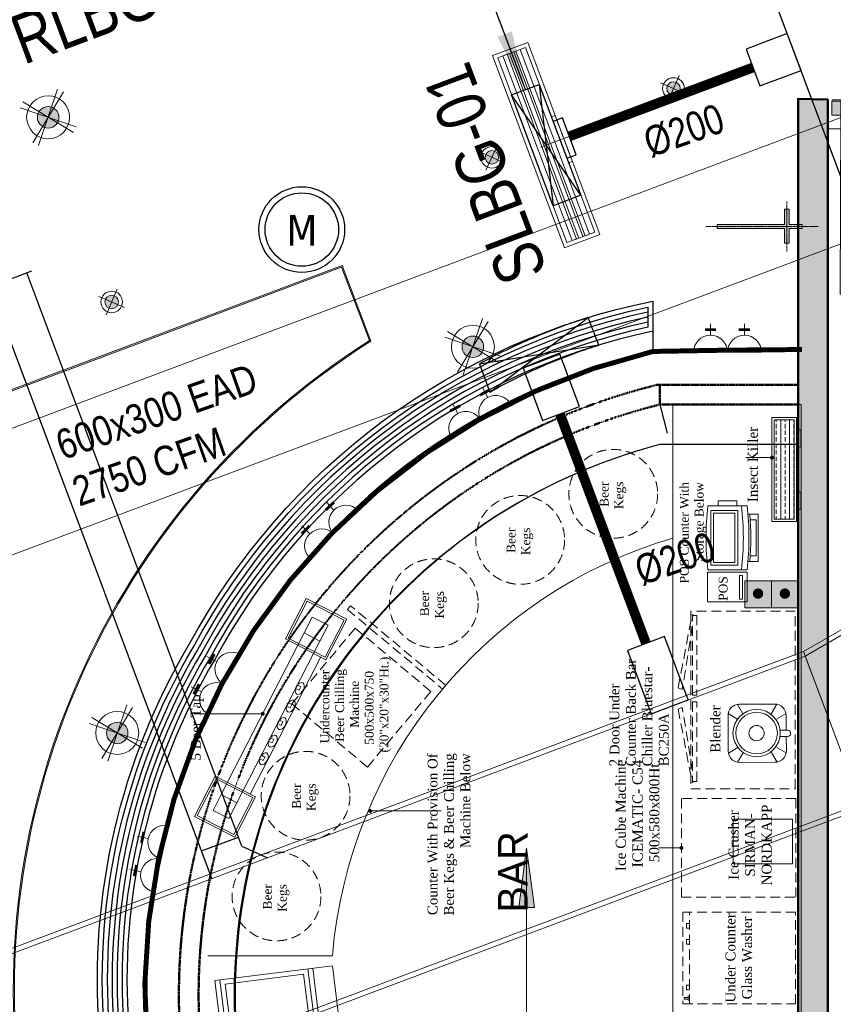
# Model space of a CAD drawing. Header units: millimetres. Extents: x -116878 to 389011, y -1241 to 103546.
# Tile 59 of 104: x 62478 to 66602, y 33737 to 38728. Entities that reach past the tile are written whole.
import ezdxf

# ---------------------------------------------------------------- set-up
doc = ezdxf.new("R2010")
doc.units = ezdxf.units.MM
doc.header["$MEASUREMENT"] = 0
doc.linetypes.add('( Hidden )', pattern=[0.375, 0.25, -0.125])
doc.linetypes.add('DASHED', pattern=[0.75, 0.5, -0.25])
doc.layers.get('0').update_dxf_attribs({"color": 252})
for name, color, linetype, lineweight in [('& Lighting (Ceiling)', 160, 'Continuous', 15), ('& Lighting (Walls)', 160, 'Continuous', 15), ('02_Elevation 00', 252, 'Continuous', 9), ('A - TEXT', 252, 'Continuous', 13), ('Design layout', 252, 'Continuous', 15), ('Dimensions', 252, 'Continuous', 9), ('door', 252, 'Continuous', 13), ('E Celing Lighting', 5, 'DASHED', 5), ('EQUIPMENT', 252, 'Continuous', 13), ('flooring 2', 252, 'Continuous', 0), ('Flooring 4', 252, 'Continuous', 0), ('Flooroing 3', 252, 'Continuous', 0), ('G-ANNO-TEXT', 7, 'Continuous', 5), ('M-HVAC-CDFF', 7, 'Continuous', 5), ('M-HVAC-DUCT', 7, 'Continuous', 15), ('M-HVAC-DUCT-IDEN', 7, 'Continuous', 13), ('MEPTEK-SAD', 6, 'Continuous', 30), ('MUSIC-SPEAKER', 6, 'Continuous', 25), ('Pendant Light', 160, 'Continuous', 15), ('PWR DATA POINT', 6, 'Continuous', 0), ('Speaker', 1, 'Continuous', 0), ('Spot LIGHT', 160, 'Continuous', 15), ('Wall New', 252, 'Continuous', 50)]:
    doc.layers.add(name, color=color, linetype=linetype, lineweight=lineweight)
for name, color, linetype in [('@ Electrical', 210, 'Continuous'), ('E Floor Lighting', 5, 'DASHED'), ('Electrical', 210, 'Continuous'), ('Equipment Name', 252, 'Continuous'), ('Flooring', 252, 'Continuous'), ('H Switches', 14, 'Continuous'), ('Layout', 252, 'Continuous'), ('MEPTEL LINEAR GRILL', 5, 'Continuous'), ('Wall', 252, 'Continuous')]:
    doc.layers.add(name, color=color, linetype=linetype)
doc.layers.add('MEPTEK-KE-DUCT', color=220, linetype='Continuous', lineweight=20, true_color=0xff00bf)
doc.styles.add('ARIAL', font='ARIALN.TTF')
doc.styles.add('Arial_1', font='arial.ttf', dxfattribs={"width": 0.8, "height": 250})
doc.styles.add('CKD_Dimension Text', font='BOOKOSI.TTF')
doc.styles.add('style12', font='BOOKOSI.TTF')
doc.styles.add('Tahoma', font='tahoma.ttf', dxfattribs={"height": 9})
doc.linetypes.add('ZIGZAG', pattern='A,0.0001,-0.2,[131,ltypeshp.shx,S=0.2,R=0,X=-0.2,Y=0],-0.4,[131,ltypeshp.shx,S=0.2,R=180,X=0.2,Y=0],-0.2', length=0.8001)
doc.dimstyles.new('TFS-Dim', dxfattribs={"dimtxt": 50, "dimasz": 20, "dimexe": 25, "dimexo": 25, "dimgap": 5, "dimtad": 0, "dimdec": 0, "dimzin": 0, "dimdsep": 46, "dimtxsty": 'style12', "dimcen": 0.09, "dimclrd": 8, "dimclre": 8, "dimadec": 0, "dimazin": 0, "dimtfac": 1, "dimtdec": 0, "dimtofl": 0, "dimtmove": 0, "dimatfit": 3, "dimldrblk": 'DOT', "dimfxl": 1, "dimtolj": 1, "dimtzin": 0, "dimlwd": -1, "dimlwe": -1, "dimarcsym": 0})

# ---------------------------------------------------------------- blocks, each defined once
blk = doc.blocks.new('zw$CED2')
at = {"layer": 'flooring 2', "transparency": 33554687}
h = blk.add_hatch(color=256, dxfattribs=at)
h.dxf.hatch_style = 1
h.paths.add_polyline_path([(-19583.2, -18086.6), (-17678.5, -17363.8, 0.437591), (-16499.9, -18639.6, 0.08215), (-16119.1, -18576.7), (-15183.3, -18196.7, 0.630086), (-14458.8, -16130.4), (-12041.2, -15224.5), (-10983.6, -14827.4), (-10838.5, -15210.1, 0.698607), (-9282, -22355.3), (-9282, -25507.4), (-15879.7, -27963.4)])
h.paths.add_polyline_path([(-19575.5, -18090.1), (-17685.2, -17372.7, 0.435223), (-16499.9, -18645.6, 0.082186), (-16117, -18582.3), (-15181.9, -18202.5, 0.62718), (-14447.9, -16132.8), (-12039.1, -15230.2), (-10987, -14835.1), (-10845.8, -15207.7, 0.697642), (-9288, -22360.6), (-9288, -25503.2), (-15876.2, -27955.7)], flags=16)
at = {"layer": 'Flooring'}
blk.add_lwpolyline([(-8673, -14624.5), (-8673, -15735.2), (-9375, -15735.2, 0.769197), (-9395, -21303.6), (-8673, -21303.6), (-8660.2, -22388.7)], format="xyb", dxfattribs=at)
at = {"layer": 'flooring 2', "transparency": 33554687}
for points in [[(-19583.2, -18086.6), (-17678.5, -17363.8, 0.437591), (-16499.9, -18639.6, 0.08215), (-16119.1, -18576.7), (-15183.3, -18196.7, 0.630086), (-14458.8, -16130.4), (-12041.2, -15224.5), (-10983.6, -14827.4), (-10838.5, -15210.1, 0.698607), (-9282, -22355.3), (-9282, -25507.4), (-15879.7, -27963.4)], [(-19575.5, -18090.1), (-17685.2, -17372.7, 0.435223), (-16499.9, -18645.6, 0.082186), (-16117, -18582.3), (-15181.9, -18202.5, 0.62718), (-14447.9, -16132.8), (-12039.1, -15230.2), (-10987, -14835.1), (-10845.8, -15207.7, 0.697642), (-9288, -22360.6), (-9288, -25503.2), (-15876.2, -27955.7)]]:
    blk.add_lwpolyline(points, format="xyb", close=True, dxfattribs=at)
at = {"layer": 'Flooring 4'}
blk.add_lwpolyline([(-4702.1, -14134.9), (-4702.1, -22937.2), (-8523, -22937.2), (-8523, -14134.9), (-7522.1, -14134.9), (-4702.1, -14134.9)], dxfattribs=at)
at = {"layer": 'Flooroing 3', "elevation": 0}
blk.add_lwpolyline([(-8673, -15735.2), (-9375, -15735.2, 0.771028), (-9395, -21303.6), (-8673, -21303.6), (-8673, -15735.2)], format="xyb", dxfattribs=at)
at = {"layer": 'Flooroing 3'}
blk.add_lwpolyline([(-8673, -21303.6), (-8673, -15735.2), (-9375, -15735.2, 0.769197), (-9395, -21303.6), (-8673, -21303.6)], format="xyb", close=True, dxfattribs=at)
blk = doc.blocks.new('common wall')
at = {"layer": 'Wall', "transparency": 33554687}
h = blk.add_hatch(dxfattribs=at)
h.set_pattern_fill('ANSI31', color=253, scale=0.03937)
h.set_pattern_definition([(45, (16320.20389, 379.2587976), (-0.003479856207, 0.003479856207), [])])
h.paths.add_polyline_path([(15937.48, 412.68), (15937.48, 418.59), (15787.05, 418.59), (15787.05, 771.04), (15781.14, 771.04), (15781.14, 412.68)])
at = {"layer": 'Wall'}
blk.add_lwpolyline([(15937.48, 412.68), (15937.48, 418.59), (15787.05, 418.59), (15787.05, 771.04), (15781.14, 771.04), (15781.14, 412.68)], close=True, dxfattribs=at)
blk = doc.blocks.new('d1')
h = blk.add_hatch(color=253)
h.dxf.hatch_style = 1
h.paths.add_polyline_path([(-1497.27, 8013.54), (-1499.83, 8013.54), (-1499.83, 8011.75), (-1497.27, 8011.75)])
h = blk.add_hatch(color=254)
h.dxf.hatch_style = 1
h.paths.add_polyline_path([(-1499.83, 7980.73), (-1532.59, 7980.73), (-1532.59, 7979.07), (-1499.83, 7979.07)])
h = blk.add_hatch(color=253)
h.dxf.hatch_style = 1
h.paths.add_polyline_path([(-1497.27, 7979.07), (-1499.83, 7979.07), (-1499.83, 7977.41), (-1497.27, 7977.41)])
at = {"layer": 'Design layout', "color": 14, "lineweight": 5}
for points in [[(-1499.83, 8013.54), (-1497.27, 8013.54), (-1497.27, 8011.75), (-1499.83, 8011.75)], [(-1499.83, 7980.73), (-1532.59, 7980.73), (-1532.59, 7979.07), (-1499.83, 7979.07)], [(-1499.83, 7979.07), (-1497.27, 7979.07), (-1497.27, 7977.41), (-1499.83, 7977.41)]]:
    blk.add_lwpolyline(points, close=True, dxfattribs=at)
at = {"layer": 'Dimensions', "ltscale": 25}
blk.add_arc((-1499.83, 7979.07), 32.69, 90, 177.086, dxfattribs=at)
blk = doc.blocks.new('ggdfgdgddgdgdg')
at = {"color": 14}
blk.add_line((13750.48, -345.5), (13733.44, -300.63), dxfattribs=at)
at = {"layer": 'door', "xscale": 1.328291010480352, "yscale": 1.328291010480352, "zscale": 1.328291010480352, "rotation": 20.78891818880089}
blk.add_blockref('d1', (19370.44, -9546.17), dxfattribs=at)
blk = doc.blocks.new('A$C68E25F39')
at = {"layer": 'EQUIPMENT', "color": 1, "lineweight": 5, "ltscale": 25}
blk.add_line((856.6, 303), (303.7, 856), dxfattribs=at)
for points in [[(162.6, 1040.2), (0, 877.5), (162.6, 714.9), (325.3, 877.5)], [(162.6, 1026), (14.1, 877.5), (162.6, 729), (311.1, 877.5)], [(162.6, 941.2), (99, 877.5), (162.6, 813.9), (226.3, 877.5)], [(226.3, 877.5), (162.6, 813.9), (813.9, 162.6), (877.5, 226.3)], [(431.2, 700.2), (417.4, 686.4), (403.6, 700.2), (417.4, 714)], [(501.9, 629.5), (488.1, 615.7), (474.3, 629.5), (488.1, 643.3)], [(572.6, 558.8), (558.8, 545), (545, 558.8), (558.8, 572.6)], [(629.5, 501.9), (615.7, 488.1), (629.5, 474.3), (643.3, 488.1)], [(700.2, 431.2), (686.4, 417.4), (700.2, 403.6), (714, 417.4)], [(1040.2, 162.6), (877.5, 0), (714.9, 162.6), (877.5, 325.3)], [(1026, 162.6), (877.5, 14.1), (729, 162.6), (877.5, 311.1)], [(941.2, 162.6), (877.5, 99), (813.9, 162.6), (877.5, 226.3)]]:
    blk.add_lwpolyline(points, close=True, dxfattribs=at)
at = {"layer": 'EQUIPMENT', "color": 1, "lineweight": 5, "ltscale": 25, "extrusion": (0, 0, -1)}
for centre in [(423.6, 706.4), (494.3, 635.7), (565, 565)]:
    blk.add_ellipse(centre, major_axis=(-23.2, 23.2), ratio=0.595238, start_param=3.141593, end_param=9.424778, dxfattribs=at)
at = {"layer": 'EQUIPMENT', "color": 1, "lineweight": 5, "ltscale": 25}
for centre in [(635.7, 494.3), (706.4, 423.6)]:
    blk.add_ellipse(centre, major_axis=(-23.2, 23.2), ratio=0.595238, dxfattribs=at)
blk = doc.blocks.new('A$C7E433A8D')
at = {"layer": 'EQUIPMENT', "color": 114}
for p, q in [((12, -1.7), (12, -200.3)), ((337.4, -200.3), (337.4, -1.7)), ((54.5, -204.6), (54.5, -256.1)), ((294.9, -204.6), (294.9, -256.1)), ((294.9, -256.1), (54.5, -256.1))]:
    blk.add_line(p, q, dxfattribs=at)
at = {"layer": 'EQUIPMENT'}
for points in [[(0, 0), (-150, 0), (-150, -200), (0, -200)], [(-16.3, -176.8), (-135.7, -176.8), (-135.7, -162.6), (-16.3, -162.6)]]:
    blk.add_lwpolyline(points, close=True, dxfattribs=at)
at = {"layer": 'EQUIPMENT', "color": 114}
for points in [[(35.6, -153), (313.8, -153), (313.8, -15.9), (35.6, -15.9)], [(49.8, -138.8), (299.6, -138.8), (299.6, -30.1), (49.8, -30.1)], [(337.4, -147.5), (362, -147.5), (362, -52.9), (337.4, -52.9)]]:
    blk.add_lwpolyline(points, close=True, dxfattribs=at)
blk.add_lwpolyline([(266.5, -216.6), (266.5, -246.6), (82.9, -246.6), (82.9, -216.6)], dxfattribs=at)
for centre, radius, start, end in [((174.7, -1397), 1404.7, 83.3484, 96.6516), ((174.7, 1223.3), 1404.7, 263.3484, 276.6516), ((174.7, 1195), 1404.7, 263.3484, 276.6516), ((174.7, 1407.6), 1626.8, 265.7642, 274.2358)]:
    blk.add_arc(centre, radius, start, end, dxfattribs=at)
blk = doc.blocks.new('G$C4D3D680C')
at = {"layer": 'EQUIPMENT', "color": 6, "lineweight": 5, "ltscale": 25}
for p, q in [((48.7, 295, 0), (76.5, 247, 0)), ((59.3, 295.9, 0), (238.1, 295.1, 0)), ((248.6, 294, 0), (220.3, 246.3, 0)), ((0, 59.3, 0), (0.9, 238.1, 0)), ((1.9, 248.6, 0), (49.1, 220.6, 0)), ((295, 247.2, 0), (247.5, 219.6, 0)), ((295.9, 236.6, 0), (295.6, 164, 0)), ((261.9, 164.1, 0), (298.6, 164, 0)), ((261.8, 132.9, 0), (298.4, 132.8, 0)), ((295.4, 132.8, 0), (295.1, 57.9, 0)), ((0.9, 48.7, 0), (48.4, 76.3, 0)), ((294, 47.3, 0), (246.8, 75.3, 0)), ((47.3, 1.9, 0), (75.6, 49.6, 0)), ((236.6, 0, 0), (57.9, 0.9, 0)), ((247.2, 0.9, 0), (219.4, 48.9, 0))]:
    blk.add_line(p, q, dxfattribs=at)
for radius in [119.8, 105.3, 38.6]:
    blk.add_circle((144.9, 147.3, 0), radius, dxfattribs=at)
for centre, radius, start, end in [((59, 237.8, 0), 58.1, 89.7227, 179.7227), ((237.8, 236.9, 0), 58.1, 359.7227, 89.7227), ((301.4, 148.4, 0), 15.9, 259.2374, 100.2081), ((58.1, 59, 0), 58.1, 179.7227, 269.7227), ((236.9, 58.1, 0), 58.1, 269.7227, 359.7227)]:
    blk.add_arc(centre, radius, start, end, dxfattribs=at)
blk = doc.blocks.new('_Dot')
at = {"color": 0, "linetype": 'ByBlock', "lineweight": -2}
blk.add_line((-0.5, 0), (-1, 0), dxfattribs=at)
at = {"color": 0, "linetype": 'ByBlock', "lineweight": 0, "const_width": 0.5}
blk.add_lwpolyline([(-0.25, 0, 1), (0.25, 0, 1)], format="xyb", close=True, dxfattribs=at)
blk = doc.blocks.new('A$C88f1f425')
at = {"layer": 'EQUIPMENT', "lineweight": 0}
for p, q in [((1050, 600), (50, 600)), ((50, 600), (50, 0)), ((450, 25), (450, 600)), ((1050, 0), (1050, 600)), ((1050, 500.1), (450, 500.1)), ((1050, 475.1), (450, 475.1)), ((1025, 450.1), (475, 450.1)), ((475, 50), (475, 450.1)), ((750, 50), (750, 450.1)), ((1025, 50), (1025, 450.1)), ((450, 375), (50, 375)), ((365, 315), (135, 315)), ((365, 315), (135, 315)), ((365, 315), (135, 315)), ((110, 290), (110, 99.9)), ((110, 290), (110, 99.9)), ((110, 290), (110, 99.9)), ((390, 100), (390, 290)), ((390, 100), (390, 290)), ((390, 100), (390, 290)), ((135, 74.9), (365, 75)), ((135, 74.9), (365, 75)), ((135, 74.9), (365, 75)), ((475, 50), (1025, 50)), ((1050, 25), (50, 25)), ((50, 0), (1050, 0))]:
    blk.add_line(p, q, dxfattribs=at)
for points in [[(225, 195), (175.4, 240.2)], [(270.1, 195), (319.8, 240.2)], [(225, 155.3), (175.4, 110.1)], [(270.1, 155.3), (319.8, 110.1)]]:
    blk.add_lwpolyline(points, dxfattribs=at)
blk.add_circle((247.6, 175.1), 12.3, dxfattribs=at)
for centre, start, end in [((135, 290), 90.0033, 180.0033), ((365, 290), 0.0033, 90.0033), ((365, 290), 0.0033, 90.0033), ((365, 290), 0.0033, 90.0033), ((135, 99.9), 180.0033, 270.0033), ((135, 99.9), 180.0033, 270.0033), ((135, 99.9), 180.0033, 270.0033), ((365, 99.9), 269.9967, 359.9967)]:
    blk.add_arc(centre, 25, start, end, dxfattribs=at)
blk = doc.blocks.new('A$C93fcc31e')
at = {"layer": 'EQUIPMENT', "true_color": 0xc7c8ca}
h = blk.add_hatch(dxfattribs=at)
h.set_pattern_fill('BRASS', color=9, scale=7, angle=90)
h.set_pattern_definition([(90, (-13558389.937, -2834435.93), (-44.45, 3e-15), []), (90, (-13558412.162, -2834435.93), (-44.45, 3e-15), [22.225, -11.1125])])
h.paths.add_polyline_path([(113.5, -11.4), (11.4, -11.4), (11.4, -515.6), (113.5, -515.6)])
at = {"layer": 'EQUIPMENT'}
for points in [[(124.9, 0), (0, 0), (0, -527), (124.9, -527)], [(113.5, -11.4), (11.4, -11.4), (11.4, -515.6), (113.5, -515.6)], [(124.9, -63.1), (146.4, -63.1), (146.4, -149.2), (124.9, -149.2)], [(124.9, -463.9), (146.4, -463.9), (146.4, -377.8), (124.9, -377.8)]]:
    blk.add_lwpolyline(points, close=True, dxfattribs=at)
blk = doc.blocks.new('Light01')
at = {"layer": 'Pendant Light', "lineweight": 5}
h = blk.add_hatch(color=160, dxfattribs=at)
h.dxf.hatch_style = 1
edge = h.paths.add_edge_path()
edge.add_arc((660.41, 184.29), 4.97, 20.1178, 380.1178)
at = {"layer": 'Pendant Light', "transparency": 33554559}
h = blk.add_hatch(color=160, dxfattribs=at)
h.dxf.hatch_style = 1
edge = h.paths.add_edge_path()
edge.add_arc((660.41, 184.29), 4.97, -90, 270)
at = {"layer": 'Pendant Light', "color": 160, "lineweight": 5}
for points in [[(667.5, 196.05), (653.32, 172.54)], [(664.8, 197.3), (656.02, 171.29)], [(648.66, 191.38), (672.16, 177.21)], [(673.41, 179.9), (647.41, 188.69)]]:
    blk.add_lwpolyline(points, dxfattribs=at)
for radius in [9.94, 9.94, 4.97, 4.97]:
    blk.add_circle((660.41, 184.29), radius, dxfattribs=at)
blk = doc.blocks.new('ljbsdinfpn')
at = {"layer": 'E Celing Lighting', "xscale": -0.4320000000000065, "yscale": 0.4320000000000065, "zscale": 0.4320000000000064, "rotation": 90}
blk.add_blockref('Light01', (-23078.1, -803.19, 0), dxfattribs=at)
blk = doc.blocks.new('suygseg')
at = {"layer": 'Pendant Light', "xscale": -1, "rotation": 180}
for p in [(36935.18, -1187.61, 0), (37020.04, -1233.41, 0), (36949.03, -1310.58, 0)]:
    blk.add_blockref('ljbsdinfpn', p, dxfattribs=at)
blk = doc.blocks.new('*E500', base_point=(13518.83, 491.85, 0))
at = {"layer": '& Lighting (Ceiling)', "rotation": 359.9999999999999}
blk.add_blockref('suygseg', (0, 1181.58), dxfattribs=at)
blk = doc.blocks.new('cl')
at = {"layer": 'Spot LIGHT'}
h = blk.add_hatch(color=256, dxfattribs=at)
h.dxf.hatch_style = 1
edge = h.paths.add_edge_path()
edge.add_arc((0, 0), 1.35, 0, 360)
for p, q in [((-1.12, -2.59), (1.12, 2.59)), ((-2.59, 1.12), (2.59, -1.12))]:
    blk.add_line(p, q, dxfattribs=at)
for radius in [2.16, 1.35]:
    blk.add_circle((0, 0), radius, dxfattribs=at)
blk = doc.blocks.new('ghuseg')
at = {"layer": 'Spot LIGHT', "rotation": 359.9999999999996}
for p in [(13902.38, -93.32, 0), (13790.17, -136.01, 0)]:
    blk.add_blockref('cl', p, dxfattribs=at)
at = {"layer": 'Spot LIGHT', "xscale": -1, "rotation": 41.78217463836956}
blk.add_blockref('cl', (13866.12, -107.08, 0), dxfattribs=at)
blk = doc.blocks.new('*E491', base_point=(13534.66, 493.31, 0))
at = {"layer": '& Lighting (Ceiling)', "rotation": 359.9999999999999}
blk.add_blockref('ghuseg', (0, 1181.58), dxfattribs=at)
blk = doc.blocks.new('gabian wall bracket light')
at = {"layer": '& Lighting (Walls)'}
h = blk.add_hatch(color=160, dxfattribs=at)
h.dxf.hatch_style = 1
h.paths.add_polyline_path([(16574.131, -14272.382), (16575.112, -14272.382), (16575.112, -14272.707), (16574.131, -14272.707), (16574.131, -14273.576), (16573.881, -14273.576), (16573.881, -14272.707), (16572.855, -14272.707), (16572.855, -14272.382), (16573.881, -14272.382), (16573.881, -14267.885), (16574.131, -14267.885)])
at = {"layer": '& Lighting (Walls)', "color": 160, "linetype": '( Hidden )', "ltscale": 0.2}
for p, q in [((16574.006, -14274.636), (16574.006, -14267.131)), ((16572.342, -14272.544), (16575.672, -14272.544))]:
    blk.add_line(p, q, dxfattribs=at)
at = {"layer": '& Lighting (Walls)'}
blk.add_lwpolyline([(16574.131, -14272.382), (16575.112, -14272.382), (16575.112, -14272.707), (16574.131, -14272.707), (16574.131, -14273.576), (16573.881, -14273.576), (16573.881, -14272.707), (16572.855, -14272.707), (16572.855, -14272.382), (16573.881, -14272.382), (16573.881, -14267.885), (16574.131, -14267.885)], close=True, dxfattribs=at)
blk = doc.blocks.new('uhbvfhu')
at = {"layer": '& Lighting (Walls)', "color": 160, "ltscale": 0.2, "const_width": 1}
blk.add_lwpolyline([(13929.6, -143.66), (13914.74, -143.79), (13899.62, -144.06, 0.636881), (13850.91, -379.29)], format="xyb", dxfattribs=at)
at = {"layer": '& Lighting (Walls)', "xscale": -2.999999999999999, "yscale": 3, "zscale": 3.000000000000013, "rotation": 90.02991360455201}
blk.add_blockref('gabian wall bracket light', (-28917.06, 49580.71), dxfattribs=at)
blk = doc.blocks.new('*E486', base_point=(13567.72, 411.8, 0))
at = {"layer": 'Layout', "xscale": 0.9943231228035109, "yscale": 0.9943231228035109, "zscale": 0.9943231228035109, "rotation": 359.9999999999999}
blk.add_blockref('uhbvfhu', (77.57, 1178.98), dxfattribs=at)
blk = doc.blocks.new('Electrical_Loft tables')
at = {"layer": 'H Switches', "color": 220, "lineweight": 20}
for p, q in [((8161.84, -3032.39), (8161.84, -3039.19)), ((8158.43, -3035.79), (8156.17, -3035.79)), ((8161.84, -3039.19), (8161.84, -3046)), ((8158.43, -3042.6), (8156.17, -3042.6))]:
    blk.add_line(p, q, dxfattribs=at)
at = {"layer": 'H Switches', "color": 220, "lineweight": 20, "const_width": 0.567}
for points in [[(8157.3, -3034.66), (8157.3, -3036.93)], [(8157.3, -3041.46), (8157.3, -3043.73)]]:
    blk.add_lwpolyline(points, dxfattribs=at)
at = {"layer": 'H Switches', "color": 220, "lineweight": 20}
for centre in [(8161.84, -3035.79), (8161.84, -3042.6)]:
    blk.add_arc(centre, 3.4, 90, 270, dxfattribs=at)
blk = doc.blocks.new('lectrical')
at = {"layer": 'Electrical', "transparency": 33554687}
for p, rotation in [((3252.39, 8860.38), 270.00002564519), ((-1018.09, 9313.65), 298.2225783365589), ((-3415.87, 8615.01), 314.4792898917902), ((-5795.6, 7031.1), 333.1378908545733), ((-7218.02, 5319.68), 347.586180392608)]:
    blk.add_blockref('Electrical_Loft tables', p, dxfattribs=dict(at, rotation=rotation))
blk = doc.blocks.new('6W speaker')
at = {"layer": 'MUSIC-SPEAKER', "ltscale": 0.5}
for radius in [7.43, 6.37]:
    blk.add_circle((-0.13, 0), radius, dxfattribs=at)
at = {"layer": 'MUSIC-SPEAKER', "ltscale": 0.5, "style": 'Tahoma'}
blk.add_text('M', height=5.31, dxfattribs=at).set_placement((-2.82, -2.78))
blk = doc.blocks.new('DATA POINT')
at = {"true_color": 0xffffff}
h = blk.add_hatch(color=7, dxfattribs=at)
h.dxf.hatch_style = 1
h.paths.add_polyline_path([(1793987.3, -340460.3), (1793872.6, -340460.3), (1793872.6, -340575.2), (1793987.3, -340575.2)])
at = {"layer": 'PWR DATA POINT'}
h = blk.add_hatch(color=256, dxfattribs=at)
edge = h.paths.add_edge_path()
edge.add_ellipse((1793930, -340514.4), major_axis=(-0.1, 22.4), ratio=1, start_angle=179.7493, end_angle=359.7493, ccw=False)
edge.add_ellipse((1793930, -340514.4), major_axis=(0.2, 22.4), ratio=1, start_angle=0.3929, end_angle=180.3929, ccw=False)
for p, q in [((1793872.6, -340460.3, 0), (1793872.6, -340575.2, 0)), ((1793987.3, -340460.3, 0), (1793872.6, -340460.3, 0)), ((1793987.3, -340575.2, 0), (1793987.3, -340460.3, 0)), ((1793872.6, -340575.2, 0), (1793987.3, -340575.2, 0))]:
    blk.add_line(p, q, dxfattribs=at)
blk = doc.blocks.new('V_SLBG WITH PLENUM _350 H_ - V_SLBG_1000X150-15715090-AIR CONDITIONING HVAC LAYOUT- PART PLAN - L4-ZONE  7')
at = {"layer": 'M-HVAC-CDFF', "color": 140, "true_color": 0x00bfff}
for p, q in [((579216.5, -9755.6), (579149.8, -9933.5)), ((579149.8, -9933.5), (579216.5, -9755.6)), ((579228.2, -9781.3), (579175.5, -9921.8)), ((579175.6, -9921.8), (579228.2, -9781.4)), ((579228.2, -9781.4), (579175.6, -9921.8)), ((579175.6, -9921.8), (579228.2, -9781.4)), ((580190.3, -10120.8), (579216.5, -9755.6)), ((579216.5, -9755.6), (580190.3, -10120.8)), ((579216.5, -9755.6), (579216.5, -9755.6)), ((580164.5, -10132.5), (579228.2, -9781.3)), ((579228.2, -9781.4), (579228.2, -9781.3)), ((579228.2, -9781.4), (580164.5, -10132.5)), ((580164.5, -10132.5), (579228.2, -9781.4)), ((579228.2, -9781.4), (580164.5, -10132.5)), ((579228.2, -9781.4), (579228.2, -9781.4)), ((579218.3, -9807.9), (579210.1, -9829.7)), ((579210.1, -9829.7), (579218.3, -9807.9)), ((579210.1, -9829.7), (580146.4, -10180.8)), ((580146.4, -10180.8), (579210.1, -9829.7)), ((579210.1, -9829.7), (579210.1, -9829.7)), ((580154.6, -10159), (579218.3, -9807.9)), ((579218.3, -9807.9), (580154.6, -10159)), ((579218.3, -9807.9), (579218.3, -9807.9)), ((579193.7, -9873.5), (579185.5, -9895.3)), ((579185.5, -9895.3), (579193.7, -9873.5)), ((580130, -10224.6), (579193.7, -9873.5)), ((579193.7, -9873.5), (580130, -10224.6)), ((579193.7, -9873.5), (579193.7, -9873.5)), ((579206, -9840.7), (579197.8, -9862.5)), ((579197.8, -9862.5), (579206, -9840.7)), ((579197.8, -9862.5), (580134.1, -10213.6)), ((580134.1, -10213.6), (579197.8, -9862.5)), ((579197.8, -9862.5), (579197.8, -9862.5)), ((580142.3, -10191.8), (579206, -9840.7)), ((579206, -9840.7), (580142.3, -10191.8)), ((579206, -9840.7), (579206, -9840.7)), ((579175.5, -9921.8), (580111.9, -10272.9)), ((579175.6, -9921.8), (579175.5, -9921.8)), ((580111.9, -10272.9), (579175.6, -9921.8)), ((579175.6, -9921.8), (580111.9, -10272.9)), ((580111.9, -10272.9), (579175.6, -9921.8)), ((579175.6, -9921.8), (579175.6, -9921.8)), ((579185.5, -9895.3), (580121.8, -10246.4)), ((580121.8, -10246.4), (579185.5, -9895.3)), ((579185.5, -9895.3), (579185.5, -9895.3)), ((579149.8, -9933.5), (580123.6, -10298.7)), ((580123.6, -10298.7), (579149.8, -9933.5)), ((579149.8, -9933.5), (579149.8, -9933.5)), ((579526.7, -10053.5), (579519.7, -10072.2)), ((580123.6, -10298.7), (580190.3, -10120.8)), ((580190.3, -10120.8), (580123.6, -10298.7)), ((580190.3, -10120.8), (580190.3, -10120.8)), ((579753.7, -10160), (579760.8, -10141.3)), ((580111.9, -10272.9), (580164.5, -10132.5)), ((580164.5, -10132.5), (580111.9, -10272.9)), ((580111.9, -10272.9), (580164.5, -10132.5)), ((580164.5, -10132.5), (580111.9, -10272.9)), ((580146.4, -10180.8), (580154.6, -10159)), ((580154.6, -10159), (580146.4, -10180.8)), ((580154.6, -10159), (580154.6, -10159)), ((580164.5, -10132.5), (580164.5, -10132.5)), ((580164.5, -10132.5), (580164.5, -10132.5)), ((580121.8, -10246.4), (580130, -10224.6)), ((580130, -10224.6), (580121.8, -10246.4)), ((580130, -10224.6), (580130, -10224.6)), ((580134.1, -10213.6), (580142.3, -10191.8)), ((580142.3, -10191.8), (580134.1, -10213.6)), ((580134.1, -10213.6), (580134.1, -10213.6)), ((580142.3, -10191.8), (580142.3, -10191.8)), ((580146.4, -10180.8), (580146.4, -10180.8)), ((580111.9, -10272.9), (580111.9, -10272.9)), ((580111.9, -10272.9), (580111.9, -10272.9)), ((580121.8, -10246.4), (580121.8, -10246.4)), ((580123.6, -10298.7), (580123.6, -10298.7))]:
    blk.add_line(p, q, dxfattribs=at)
for centre, start_param, end_param in [((579636.7, -10116.1), 0.000023, 3.141616), ((579636.7, -10116.1), 3.141616, 6.283208), ((579643.7, -10097.4), 3.141616, 6.283208), ((579643.7, -10097.4), 0.000023, 3.141616)]:
    blk.add_ellipse(centre, major_axis=(-117, 43.9), ratio=0.000049, start_param=start_param, end_param=end_param, dxfattribs=at)
blk = doc.blocks.new('V_Rectangular_Transition - V_Transition-17780397-AIR CONDITIONING HVAC LAYOUT- PART PLAN - L4-ZONE  7')
at = {"layer": 'M-HVAC-DUCT', "color": 140, "true_color": 0x00bfff}
for p, q in [((0, 500), (0, 500)), ((0, 500), (600, 400)), ((0, -500), (0, 500)), ((600, 400), (600, 400)), ((600, 400), (600, -400)), ((600, -400), (0, -500)), ((600, -400), (600, -400)), ((0, -500), (0, -500))]:
    blk.add_line(p, q, dxfattribs=at)
blk = doc.blocks.new('*E477', base_point=(5385.6, -2464.8, -9402.3))
at = {"layer": 'EQUIPMENT'}
blk.add_line((11535.3, 5354.2), (11535.3, 4723.7), dxfattribs=at)
at = {"layer": 'EQUIPMENT', "linetype": 'DASHED', "ltscale": 100}
for p, q in [((11757.6, 2947.1, 63.8), (11292.1, 2947.1, 63.8)), ((11292.1, 2947.1, 63.8), (11292.1, 2375.4, 63.8)), ((11757.6, 2375.4, 63.8), (11757.6, 2947.1, 63.8)), ((11292.1, 2913.4, 63.8), (11757.6, 2913.4, 63.8)), ((11292.1, 2375.4, 63.8), (11757.6, 2375.4, 63.8))]:
    blk.add_line(p, q, dxfattribs=at)
for points, elevation in [([(12875.7, 4225), (13196.5, 4608.5), (12813, 4929.3), (12492.2, 4545.8)], 0), ([(12887.9, 4165.6), (12906.9, 4149.5), (13310.2, 4631.5), (13291.1, 4647.6)], 0), ([(11832.4, 2374.4), (12332.4, 2374.4), (12332.4, 2954.4), (11832.4, 2954.4)], 4.8), ([(12382.1, 2377.5), (13282.1, 2377.5), (13282.1, 2907.5), (12382.1, 2907.5)], -34.2), ([(12822.8, 2876.2), (12822.8, 2898.5), (12419.4, 2898.5), (12419.4, 2876.2)], -34.2), ([(12857.4, 2876.2), (12857.4, 2898.5), (13260.8, 2898.5), (13260.8, 2876.2)], -34.2)]:
    blk.add_lwpolyline(points, close=True, dxfattribs=dict(at, elevation=elevation))
at = {"layer": 'EQUIPMENT'}
for points, elevation in [([(14330.1, 2347.7), (14330.2, 2997.7), (9514.4, 2997.9), (9514.4, 2347.8)], -29.3), ([(12227.6, 2392), (12002.6, 2392), (12002.6, 2692), (12227.6, 2692)], 4.8)]:
    blk.add_lwpolyline(points, close=True, dxfattribs=dict(at, elevation=elevation))
at = {"layer": 'EQUIPMENT', "linetype": 'DASHED', "ltscale": 100}
for points, elevation in [([(12475.1, 2898.5), (12794.1, 2950.1), (12786.4, 2971), (12414.5, 2900), (12419.4, 2886.7)], 11.5), ([(13205.1, 2898.5), (12886.2, 2950.1), (12893.8, 2971), (13265.7, 2900), (13260.8, 2886.7)], 11.5), ([(11331.1, 2913.4), (11331.1, 2919.7), (11310.5, 2919.7), (11310.5, 2913.4)], 63.8), ([(11316.8, 2919.7), (11316.8, 2940.4), (11324.9, 2940.4), (11324.9, 2919.7)], 63.8), ([(11386.8, 2913.4), (11386.8, 2928.7), (11363.5, 2928.7), (11363.5, 2913.4)], 63.8), ([(11618.2, 2913.4), (11618.2, 2928.7), (11594, 2928.7), (11594, 2913.4)], 63.8), ([(11698.7, 2913.4), (11698.7, 2928.7), (11675.4, 2928.7), (11675.4, 2913.4)], 63.8)]:
    blk.add_lwpolyline(points, dxfattribs=dict(at, elevation=elevation))
for centre in [(11836.8, 5006.8), (12346.9, 4859.4), (13322.5, 4209.5), (13643.7, 3771.6), (13877.3, 3299.9)]:
    blk.add_circle(centre, 225, dxfattribs=at)
at = {"layer": 'EQUIPMENT', "color": 32}
blk.add_arc((11331.1, 2311), 2421.4, 16.4755, 85.1638, dxfattribs=at)
at = {"layer": 'Wall New', "linetype": '( Hidden )', "ltscale": 0.2}
for p, q in [((14330.1, 3063.3), (14430.1, 3063.3)), ((14330.1, 2362.9), (14330.1, 3063.3)), ((14430.1, 2362.9), (14430.1, 3075.5))]:
    blk.add_line(p, q, dxfattribs=at)
at = {"layer": 'Wall New', "linetype": '( Hidden )', "ltscale": 0.2, "elevation": 0}
for points in [[(8241.7, 3063.9, -0.785971), (14430.1, 3075.5, -0.75297)], [(8341.7, 3052, -0.782857), (14330.1, 3063.3)]]:
    blk.add_lwpolyline(points, format="xyb", dxfattribs=at)
at = {"layer": 'Wall New'}
blk.add_lwpolyline([(15876.8, 2212.9), (15880, 2362.9), (6774.5, 2362.9), (6774.5, 2212.9)], close=True, dxfattribs=at)
at = {"layer": '02_Elevation 00', "xscale": -20.83601147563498, "yscale": 20.83601147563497, "zscale": 20.83601147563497, "rotation": 200.5867072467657}
blk.add_blockref('ggdfgdgddgdgdg', (-249803.9, -105289.6), dxfattribs=at)
at = {"layer": 'EQUIPMENT', "lineweight": 0, "xscale": -1, "rotation": 107.8193701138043}
blk.add_blockref('A$C68E25F39', (13077.7, 5691.2), dxfattribs=at)
at = {"layer": 'EQUIPMENT', "xscale": -1, "rotation": 187.0833235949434}
blk.add_blockref('A$C88f1f425', (10369.3, 5189.7), dxfattribs=at)
at = {"layer": 'EQUIPMENT'}
blk.add_blockref('A$C7E433A8D', (13479.4, 2821.8), dxfattribs=at)
at = {"layer": 'EQUIPMENT', "ltscale": 0.25, "xscale": -1, "rotation": 89.99999999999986}
blk.add_blockref('G$C4D3D680C', (12811.8, 2718.2, 4.8), dxfattribs=at)
at = {"layer": 'EQUIPMENT', "rotation": 270}
blk.add_blockref('A$C93fcc31e', (14264.2, 2495.9), dxfattribs=at)
at = {"layer": 'A - TEXT', "attachment_point": 2, "style": 'CKD_Dimension Text'}
for s, insert, char_height, width in [('Blender', (12685, 2807.1, 4.9), 50.28, 1042.032), ('Under Counter\\PGlass Washer', (11524.9, 2730.8, 4.8), 50.278, 969.482), ('Ice Crusher\\PSIRMAN- NORDKAPP\\P ', (12097.5, 2715.3, 4.9), 50.278, 371.533)]:
    blk.add_mtext(s, dxfattribs=dict(at, insert=insert, char_height=char_height, width=width))
at = {"layer": 'Equipment Name', "color": 0, "style": 'style12'}
for s, insert, char_height, width, attachment_point in [('5 Beer Tap', (12525.4, 5441.4), 50, 1036.038, 1), ('Beer \\PKegs', (11899, 4941), 45, 672.154, 9), ('Beer \\PKegs', (12409.1, 4793.6), 45, 672.154, 9), ('\\pi97.84876;Undercounter\\P\\pi26.49392;Fountain Machine \\P\\pi164.60682;With Gun \\P\\pi92.44553;600x600x700\\P\\pi155.13908;RO Water', (9723.4, 4795.8, 1117.4), 45, 619.246, 1), ('\\pi97.84876;Undercounter\\P\\pi106.83263;Beer Chilling \\P\\pi177.8165;Machine \\P\\pi91.70359;500x500x750\\P\\pi52.21972;(20"x20"x30"Ht.)', (12514.1, 4784.3, 1117.4), 45, 619.246, 1), ('Counter With Provision Of \\PBeer Kegs & Beer Chilling \\PMachine Below', (12562.2, 4241), 50, 1036.038, 3), ('Beer \\PKegs', (13384.8, 4143.8), 45, 672.154, 9), ('Beer \\PKegs', (13706, 3705.8), 45, 672.154, 9), ('Beer \\PKegs', (13939.5, 3234.1), 45, 672.154, 9), ('2 Door Under \\PCounter Back Bar \\PChiller Bluestar- \\PBC250A ', (12496.2, 3318.9, 5.3), 50, 886.122, 1), ('POS Counter With Storage Below', (13936.7, 2962.3, -1117.4), 45, 619.246, 3), ('POS', (13335, 2720, 0), 45, 672.154, 7)]:
    blk.add_mtext(s, dxfattribs=dict(at, insert=insert, char_height=char_height, width=width, attachment_point=attachment_point))
at = {"layer": 'Equipment Name', "color": 30, "linetype": 'Continuous', "lineweight": 5, "ltscale": 25, "insert": (12167.3, 3884.2), "char_height": 150, "width": 1732.903, "attachment_point": 3, "rotation": 0, "style": 'CKD_Dimension Text'}
blk.add_mtext('\\A1;{\\fCentury Gothic|b0|i0|c0|p34;BAR}', dxfattribs=at)
at = {"layer": 'Equipment Name', "linetype": 'Continuous', "lineweight": 5, "ltscale": 25, "char_height": 51, "rotation": 0, "style": 'CKD_Dimension Text'}
for s, insert, width, attachment_point in [('\\A1;Ice Cube Machine\\PICEMATIC- C54\\P500x580x800Ht.', (12529.6, 3065.3, 4.8), 850.227, 9), ('\\A1;Insect Killer', (13834.6, 2617.9, 0), 588.355, 1)]:
    blk.add_mtext(s, dxfattribs=dict(at, insert=insert, width=width, attachment_point=attachment_point))
at = {"layer": 'EQUIPMENT'}
for points in [[(12762.3, 5076.9), (12762.3, 5426.5)], [(12270, 4532.3), (12270, 4171.5)], [(12082.4, 2954.4, 4.8), (12082.4, 3069.1, 4.8)], [(14060.7, 2495.9), (14060.7, 2628.4)]]:
    blk.add_leader(points, dimstyle='TFS-Dim', override={"dimgap": 5, "dimtad": 0, "dimfxl": 0.18, "dimtfill": 1, "dimarcsym": 2}, dxfattribs=at)

msp = doc.modelspace()

# ---------------------------------------------------------------- block references
at = {"layer": 'flooring 2'}
msp.add_blockref('zw$CED2', (75096.5, 52308.8), dxfattribs=at)

# ---------------------------------------------------------------- next in the draw order: block references
at = {"layer": 'EQUIPMENT', "color": 8, "rotation": 90}
msp.add_blockref('*E477', (71251.2, 27832.7, -9402.3), dxfattribs=at)

# ---------------------------------------------------------------- next in the draw order: hatches: boundary and pattern name
at = {"layer": 'M-HVAC-DUCT-IDEN'}
msp.add_hatch(color=256, dxfattribs=at).paths.add_polyline_path([(65047.5, 34527.7), (65008, 34227.7), (65087, 34227.7)], flags=0)
at = {"layer": 'MEPTEK-SAD'}
msp.add_hatch(color=256, dxfattribs=at).paths.add_polyline_path([(65041.2, 38373), (64972.8, 38667.8), (64898.9, 38640.1)], flags=0)

# ---------------------------------------------------------------- next in the draw order: linework, layer by layer
at = {"layer": 'M-HVAC-DUCT', "color": 140, "true_color": 0x00bfff}
for p, q in [((65118.5, 38081.7, 0), (65352.6, 38169.4, 0)), ((66977.4, 35829.7), (66450.7, 35525.4)), ((66450.7, 35525.4), (61199, 33555.6)), ((61207.8, 33532.2), (66459.5, 35502)), ((66450.7, 35525.4), (66749.2, 34729.5)), ((66740.4, 34752.9), (61488.7, 32783.1)), ((61497.5, 32759.7), (66749.2, 34729.5))]:
    msp.add_line(p, q, dxfattribs=at)
at = {"layer": 'M-HVAC-DUCT-IDEN'}
for p, q in [((65047.5, 34527.7), (65008, 34227.7)), ((65047.5, 34527.7), (65047.4, 33539.4)), ((65087, 34227.7), (65047.5, 34527.7)), ((65008, 34227.7), (65087, 34227.7))]:
    msp.add_line(p, q, dxfattribs=at)
at = {"layer": 'MEPTEK-KE-DUCT'}
for p, q in [((61227.4, 36201.9), (68523.6, 38939.5)), ((61443.4, 35642.2), (68734.4, 38377.7))]:
    msp.add_line(p, q, dxfattribs=at)
at = {"layer": 'MEPTEK-SAD'}
for p, q in [((65041.2, 38373, 0), (64689.7, 39310.2, 0)), ((65111.4, 38399.4, 0), (65181.7, 37784.9, 0)), ((65322.1, 37837.6, 0), (64971, 38346.7, 0)), ((62304.5, 37366.1), (62538.6, 37453.9)), ((63604.4, 34537.9), (62514.1, 37444.7)), ((63452.2, 34374), (62326.8, 37374.4)), ((64860.9, 36840.5), (65359.9, 37218.6)), ((65412.7, 37077.9), (64807.7, 36982.4)), ((63399.6, 34514.5), (63586.8, 34584.7)), ((63604.4, 34537.9), (63733.1, 34479.4))]:
    msp.add_line(p, q, dxfattribs=at)
msp.add_lwpolyline([(67382.2, 35954.9), (66324.7, 38774.4)], dxfattribs=at)
for points in [[(66368.6, 38657.4), (66159.6, 38579), (66229.8, 38391.7), (66438.8, 38470.1)], [(65315.7, 36767), (65216.2, 37032.2), (65029, 36962), (65128.4, 36696.8)], [(65866.8, 35279.7), (65746.2, 35601.3), (65558.9, 35531.1), (65679.5, 35209.4)]]:
    msp.add_lwpolyline(points, close=True, dxfattribs=at)
at = {"layer": 'MEPTEK-SAD', "linetype": 'ZIGZAG', "ltscale": 250, "const_width": 50, "elevation": 0}
msp.add_lwpolyline([(65263.6, 38136.1), (66194.7, 38485.4)], dxfattribs=at)
at = {"layer": 'MEPTEK-SAD', "elevation": 0}
for points in [[(65322.1, 37837.6), (65181.7, 37784.9), (64971, 38346.7), (65111.4, 38399.4)], [(65228.5, 38229.7), (65181.7, 38212.2), (65251.9, 38024.9), (65298.8, 38042.5)]]:
    msp.add_lwpolyline(points, close=True, dxfattribs=at)
at = {"layer": 'MEPTEK-SAD'}
msp.add_lwpolyline([(65359.9, 37218.6, 0.027992), (65079, 37113.2, 0.028051), (64807.7, 36982.4), (64860.9, 36840.5, -0.025701), (65131.4, 36973.6, -0.025576), (65412.7, 37077.9), (65359.9, 37218.6)], format="xyb", dxfattribs=at)
at = {"layer": 'MEPTEK-SAD', "linetype": 'ZIGZAG', "ltscale": 250, "const_width": 50}
msp.add_lwpolyline([(65652.5, 35566.2), (65216.1, 36729.7)], dxfattribs=at)
at = {"layer": 'MEPTEL LINEAR GRILL'}
msp.add_line((65723, 36777.2), (65759.3, 36631.7), dxfattribs=at)
for points in [[(65687.2, 37148.4, 0.22053), (63466.2, 35484.7, 0.15456), (63031, 33616.5, 0.226875), (64379.4, 31044.3), (64296, 30919.3, -0.227247), (62881.3, 33607.9, -0.154081), (63335.6, 35558.6, -0.222707), (65687.2, 37301.6), (65687.2, 37046.2)], [(65687.2, 37046.2, 0.218964), (63553.3, 35435.5, 0.154906), (63130.9, 33622.2, 0.227041), (64439.2, 31124.4, 1.55151)]]:
    msp.add_lwpolyline(points, format="xyb", dxfattribs=at)
at = {"layer": 'MEPTEL LINEAR GRILL', "color": 1}
msp.add_lwpolyline([(65662.2, 37168.6, 0.218891), (63444.5, 35497, 0.154477), (63006.1, 33615.1, 0.224998), (64345.5, 31038.5), (64289.9, 30955.1, -0.225302), (62906.2, 33609.4, -0.154158), (63357.4, 35546.3, -0.220402), (65662.2, 37270.9)], format="xyb", close=True, dxfattribs=at)
at = {"layer": 'MEPTEL LINEAR GRILL', "color": 9}
for points in [[(65662.2, 37245.4, 0.220032), (63379.2, 35534, 0.154236), (62931.2, 33610.8, 0.225227), (64303.8, 30976)], [(65662.2, 37219.8, 0.219658), (63400.9, 35521.7, 0.154315), (62956.1, 33612.2, 0.225152), (64317.7, 30996.8)], [(65662.2, 37194.2, 0.219277), (63422.7, 35509.3, 0.154396), (62981.1, 33613.7, 0.225076), (64331.6, 31017.6)]]:
    msp.add_lwpolyline(points, format="xyb", dxfattribs=at)

# ---------------------------------------------------------------- next in the draw order: block references
at = {"layer": '@ Electrical', "xscale": 25.28240740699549, "yscale": 25.28240740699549, "zscale": 25.28240740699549}
msp.add_blockref('lectrical', (60675.2, 19381.3), dxfattribs=at)
at = {"layer": 'E Floor Lighting', "xscale": 25.37496114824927, "yscale": 25.37496114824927, "zscale": 25.37496114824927, "rotation": 359.9736113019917}
for name, p in [('*E491', (56453.9, 23286.3, 0)), ('*E500', (56052.2, 23249.4, 0)), ('*E486', (57291.8, 21217.5, 0))]:
    msp.add_blockref(name, p, dxfattribs=at)
at = {"layer": 'M-HVAC-CDFF', "color": 140, "true_color": 0x00bfff, "rotation": 131.10811433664}
msp.add_blockref('V_SLBG WITH PLENUM _350 H_ - V_SLBG_1000X150-15715090-AIR CONDITIONING HVAC LAYOUT- PART PLAN - L4-ZONE  7', (438714, -405264.6, 0), dxfattribs=at)
at = {"layer": 'M-HVAC-DUCT', "color": 140, "true_color": 0x00bfff, "rotation": 200.5600000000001}
msp.add_blockref('V_Rectangular_Transition - V_Transition-17780397-AIR CONDITIONING HVAC LAYOUT- PART PLAN - L4-ZONE  7', (67161.8, 35338.2), dxfattribs=at)
at = {"layer": 'PWR DATA POINT', "ltscale": 50, "xscale": -1.182840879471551, "yscale": 1.182840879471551, "zscale": 1.182840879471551, "rotation": 359.9999999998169}
for p in [(2188154.2, 438593.1, 0), (2188290, 438593.1, 0)]:
    msp.add_blockref('DATA POINT', p, dxfattribs=at)
at = {"layer": 'Speaker', "xscale": 29.21492416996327, "yscale": 29.21492416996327, "zscale": 29.21492416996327}
msp.add_blockref('6W speaker', (63911.6, 37663.7, 0), dxfattribs=at)
at = {"layer": 'Wall', "xscale": 25.4, "yscale": 25.4, "zscale": 25.4}
msp.add_blockref('common wall', (-334417.5, 18739.4), dxfattribs=at)

# ---------------------------------------------------------------- next in the draw order: texts
at = {"layer": 'G-ANNO-TEXT', "char_height": 250, "attachment_point": 1, "style": 'Arial_1'}
for s, insert, width, rotation in [('RLBG-01', (62410.6, 38731.8, 0), 1404.556, 20.5289), ('SLBG-01', (64919.8, 37363.6), 1385.316, 110.5289)]:
    msp.add_mtext(s, dxfattribs=dict(at, insert=insert, width=width, rotation=rotation))
at = {"layer": 'M-HVAC-DUCT-IDEN', "lineweight": 5, "insert": (65114.6, 30898.6), "char_height": 250, "width": 3193.923, "attachment_point": 1, "rotation": 89.9961, "style": 'Arial_1'}
msp.add_mtext('BOD:3700 (1397 L/s)', dxfattribs=at)
at = {"layer": 'MEPTEK-KE-DUCT', "insert": (62646.4, 36636.4), "char_height": 150, "attachment_point": 1, "rotation": 19.3684, "style": 'ARIAL'}
msp.add_mtext_dynamic_manual_height_columns('600x300 EAD\\P2750 CFM', width=13628.462, gutter_width=1, heights=[0], dxfattribs=at)
at = {"layer": 'MEPTEK-SAD', "char_height": 150, "width": 3007.931, "attachment_point": 1, "rotation": 19.2866, "style": 'Arial_1'}
for insert in [(65625.9, 38170.4, 0), (65581.3, 36000.4, 0)]:
    msp.add_mtext('%%C200 ', dxfattribs=dict(at, insert=insert))

doc.saveas('drawing.dxf')
